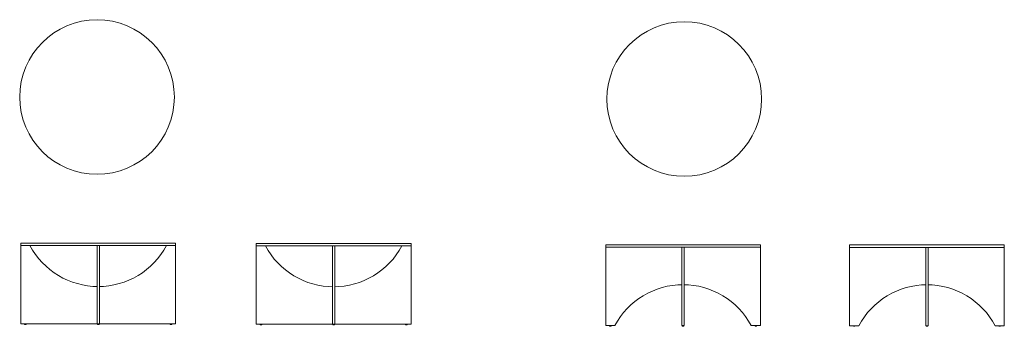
# Model space of a CAD drawing. Header units: centimetres. Extents: x -251 to 237, y -72 to 80.
import ezdxf

# ---------------------------------------------------------------- set-up
doc = ezdxf.new("R2010")
doc.units = ezdxf.units.CM
doc.header["$LTSCALE"] = 5.08
doc.layers.add('Bemaßung', color=7, linetype='Continuous', lineweight=5)
doc.layers.add('Keine', color=7, linetype='Continuous', lineweight=5)

msp = doc.modelspace()

# ---------------------------------------------------------------- linework, layer by layer
at = {"layer": 'Bemaßung', "color": 7, "linetype": 'Continuous', "lineweight": 9}
for points in [[(-250.29, -30.37), (-173.71, -30.37), (-173.71, -31.57), (-250.29, -31.57)], [(-133.72, -30.52), (-57.13, -30.52), (-57.13, -31.72), (-133.72, -31.72)], [(39.27, -31.23), (115.85, -31.23), (115.85, -32.43), (39.27, -32.43)], [(160.06, -31.25), (236.64, -31.25), (236.64, -32.45), (160.06, -32.45)]]:
    msp.add_lwpolyline(points, close=True, dxfattribs=at)
at = {"layer": 'Bemaßung', "color": 7, "linetype": 'Continuous', "lineweight": 9, "flags": 128}
for points in [[(-250.29, -31.57), (-250.29, -70.37), (-173.71, -70.37), (-173.71, -31.57), (-178.21, -31.57, -0.277054), (-212, -51.85, -0.277054), (-245.79, -31.57)], [(-133.72, -31.72), (-133.72, -70.52), (-57.13, -70.52), (-57.13, -31.72), (-61.63, -31.72, -0.277054), (-95.43, -52, -0.277054), (-129.22, -31.72)], [(115.85, -71.23), (115.85, -32.43), (39.27, -32.43), (39.27, -71.23), (43.77, -71.23, -0.277054), (77.56, -50.95, -0.277054), (111.35, -71.23)], [(236.64, -71.26), (236.64, -32.46), (160.06, -32.46), (160.06, -71.26), (164.56, -71.26, -0.277054), (198.35, -50.97, -0.277054), (232.14, -71.26)]]:
    msp.add_lwpolyline(points, format="xyb", close=True, dxfattribs=at)
at = {"layer": 'Bemaßung', "color": 7, "linetype": 'Continuous', "lineweight": 9}
for centre in [(-212.6, 42), (78.16, 41.01)]:
    msp.add_circle(centre, 38.29, dxfattribs=at)

# ---------------------------------------------------------------- next in the draw order: wipeouts: each hides what was drawn before it
at = {"color": 7, "linetype": 'Continuous', "lineweight": 9}
for points, layer in [([(-212.6, -31.57), (-211.4, -31.57), (-211.4, -70.37), (-212.6, -70.37)], 'Bemaßung'), ([(-96.03, -31.72), (-94.83, -31.72), (-94.83, -70.52), (-96.03, -70.52)], 'Bemaßung'), ([(76.96, -32.43), (78.16, -32.43), (78.16, -71.23), (76.96, -71.23)], 'Bemaßung'), ([(197.75, -32.46), (198.95, -32.46), (198.95, -71.26), (197.75, -71.26)], 'Bemaßung'), ([(-248.44, -70.37), (-247.64, -70.37), (-247.64, -70.67), (-248.44, -70.67)], 'Keine'), ([(-176.36, -70.37), (-175.56, -70.37), (-175.56, -70.67), (-176.36, -70.67)], 'Keine'), ([(-131.87, -70.52), (-131.07, -70.52), (-131.07, -70.82), (-131.87, -70.82)], 'Keine'), ([(-59.78, -70.52), (-58.98, -70.52), (-58.98, -70.82), (-59.78, -70.82)], 'Keine'), ([(41.12, -71.23), (41.92, -71.23), (41.92, -71.53), (41.12, -71.53)], 'Keine'), ([(113.2, -71.23), (114, -71.23), (114, -71.53), (113.2, -71.53)], 'Keine'), ([(161.91, -71.26), (162.71, -71.26), (162.71, -71.56), (161.91, -71.56)], 'Keine'), ([(233.99, -71.26), (234.79, -71.26), (234.79, -71.56), (233.99, -71.56)], 'Keine')]:
    msp.add_wipeout(points, dxfattribs=at).dxf.layer = layer

# ---------------------------------------------------------------- next in the draw order: linework, layer by layer
at = {"layer": 'Bemaßung', "color": 7, "linetype": 'Continuous', "lineweight": 9}
for points in [[(-212.6, -31.57), (-211.4, -31.57), (-211.4, -70.37), (-212.6, -70.37)], [(-96.03, -31.72), (-94.83, -31.72), (-94.83, -70.52), (-96.03, -70.52)], [(76.96, -32.43), (78.16, -32.43), (78.16, -71.23), (76.96, -71.23)], [(197.75, -32.46), (198.95, -32.46), (198.95, -71.26), (197.75, -71.26)]]:
    msp.add_lwpolyline(points, close=True, dxfattribs=at)
at = {"layer": 'Keine', "color": 7, "linetype": 'Continuous', "lineweight": 9}
for points in [[(-248.44, -70.37), (-247.64, -70.37), (-247.64, -70.67), (-248.44, -70.67)], [(-176.36, -70.37), (-175.56, -70.37), (-175.56, -70.67), (-176.36, -70.67)], [(-131.87, -70.52), (-131.07, -70.52), (-131.07, -70.82), (-131.87, -70.82)], [(-59.78, -70.52), (-58.98, -70.52), (-58.98, -70.82), (-59.78, -70.82)], [(41.12, -71.23), (41.92, -71.23), (41.92, -71.53), (41.12, -71.53)], [(113.2, -71.23), (114, -71.23), (114, -71.53), (113.2, -71.53)], [(161.91, -71.26), (162.71, -71.26), (162.71, -71.56), (161.91, -71.56)], [(233.99, -71.26), (234.79, -71.26), (234.79, -71.56), (233.99, -71.56)]]:
    msp.add_lwpolyline(points, close=True, dxfattribs=at)

# ---------------------------------------------------------------- next in the draw order: wipeouts: each hides what was drawn before it
at = {"color": 7, "linetype": 'Continuous', "lineweight": 9}
for points in [[(-212.4, -70.37), (-211.6, -70.37), (-211.6, -70.67), (-212.4, -70.67)], [(-95.83, -70.52), (-95.03, -70.52), (-95.03, -70.82), (-95.83, -70.82)], [(77.16, -71.23), (77.96, -71.23), (77.96, -71.53), (77.16, -71.53)], [(197.95, -71.26), (198.75, -71.26), (198.75, -71.56), (197.95, -71.56)]]:
    msp.add_wipeout(points, dxfattribs=at).dxf.layer = 'Keine'

# ---------------------------------------------------------------- next in the draw order: linework, layer by layer
at = {"layer": 'Keine', "color": 7, "linetype": 'Continuous', "lineweight": 9}
for points in [[(-212.4, -70.37), (-211.6, -70.37), (-211.6, -70.67), (-212.4, -70.67)], [(-95.83, -70.52), (-95.03, -70.52), (-95.03, -70.82), (-95.83, -70.82)], [(77.16, -71.23), (77.96, -71.23), (77.96, -71.53), (77.16, -71.53)], [(197.95, -71.26), (198.75, -71.26), (198.75, -71.56), (197.95, -71.56)]]:
    msp.add_lwpolyline(points, close=True, dxfattribs=at)

doc.saveas('drawing.dxf')
